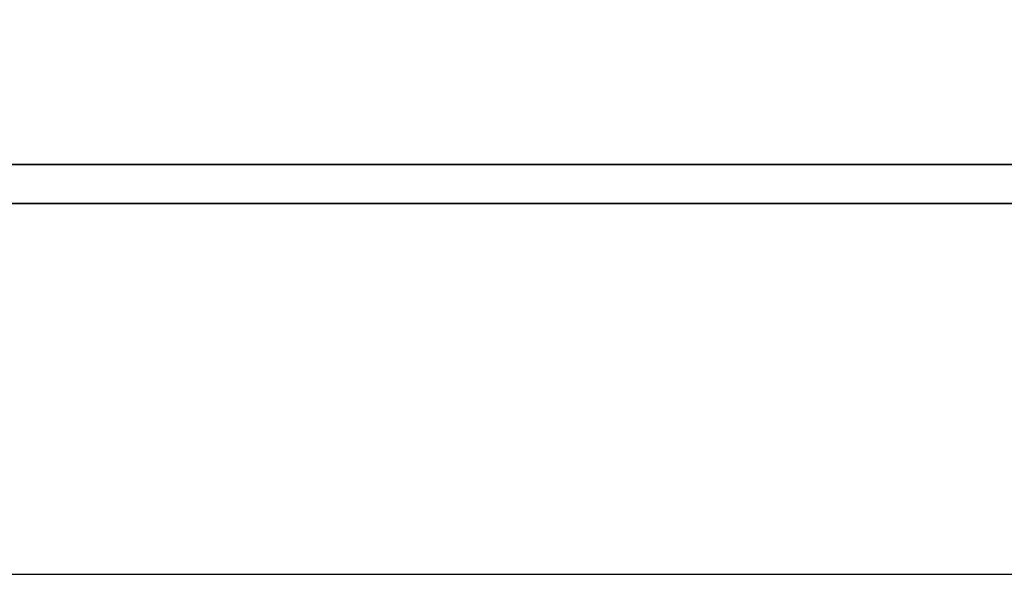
# Model space of a CAD drawing. Header units: millimetres. Extents: x 953 to 1193, y 90 to 173.
# Tile 21 of 44: x 1126.81 to 1127.597, y 109.2 to 109.644. Entities that reach past the tile are written whole.
import ezdxf

# ---------------------------------------------------------------- set-up
doc = ezdxf.new("R2010")
doc.units = ezdxf.units.MM
doc.header["$LTSCALE"] = 0.1
for name, color, linetype in [('DIM', 4, 'CONTINUOUS'), ('layer 1', 7, 'CONTINUOUS'), ('OUT', 3, 'CONTINUOUS')]:
    doc.layers.add(name, color=color, linetype=linetype)

# ---------------------------------------------------------------- blocks, each defined once
blk = doc.blocks.new('TBI MOTION logo(完整正式版)')
at = {"layer": 'layer 1', "color": 22, "lineweight": 35}
blk.add_open_spline([(75.90875, -9.47875), (75.90875, -9.47875), (75.90875, -12.28625), (75.90875, -12.28625), (75.90875, -12.28625), (75.90875, -12.28625), (75.90875, -12.47875), (75.90875, -12.47875), (75.90875, -12.47875), (75.90875, -12.47875), (75.71625, -12.47875), (75.71625, -12.47875), (75.71625, -12.47875), (75.71625, -12.47875), (-88.32875, -12.47875), (-88.32875, -12.47875), (-88.32875, -12.47875), (-88.32875, -12.47875), (-88.32875, -13.29375), (-88.32875, -13.29375), (-88.32875, -13.29375), (-88.32875, -13.29375), (82.89125, -13.29375), (82.89125, -13.29375), (82.89125, -13.29375), (82.89125, -13.29375), (75.90875, -9.47875), (75.90875, -9.47875)], degree=3, knots=[0, 0, 0, 0, 0.14285714, 0.14285714, 0.14285714, 0.14285715, 0.28571429, 0.28571429, 0.28571429, 0.2857143, 0.42857143, 0.42857143, 0.42857143, 0.42857144, 0.57142857, 0.57142857, 0.57142857, 0.57142858, 0.71428571, 0.71428571, 0.71428571, 0.71428572, 0.85714286, 0.85714286, 0.85714286, 0.85714287, 1, 1, 1, 1], dxfattribs=at)

msp = doc.modelspace()

# ---------------------------------------------------------------- linework, layer by layer
at = {"layer": 'OUT', "color": 7}
msp.add_line((1123.64386, 109.2001), (1133.74757, 109.2001), dxfattribs=at)

# ---------------------------------------------------------------- block references
at = {"layer": 'DIM', "color": 7, "xscale": 0.0385559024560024, "yscale": 0.0385559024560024, "zscale": 0.0385559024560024}
msp.add_blockref('TBI MOTION logo(完整正式版)', (1129.48096, 110.00908), dxfattribs=at)

doc.saveas('drawing.dxf')
